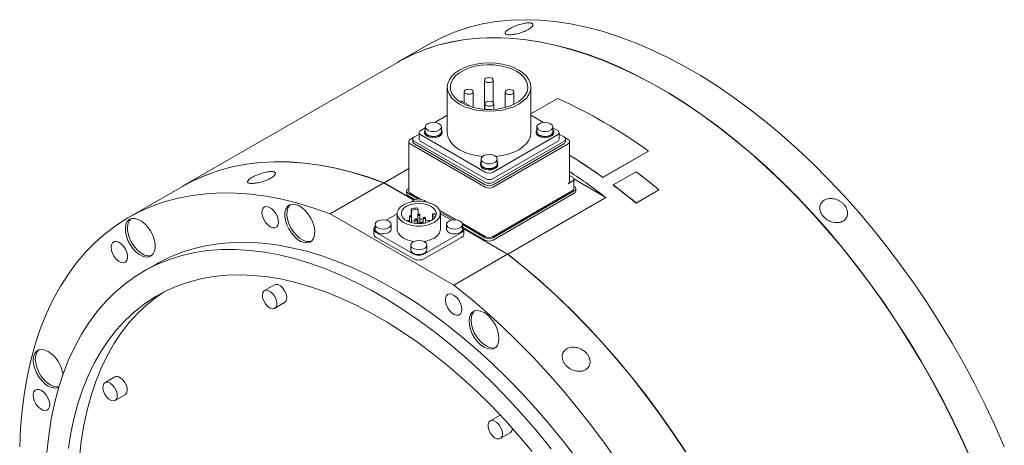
# Model space of a CAD drawing. Header units: millimetres. Extents: x 150 to 1890, y 73 to 1380.
# Tile 4 of 4: x 1375 to 1711, y 1234 to 1380. Entities that reach past the tile are written whole.
import ezdxf

# ---------------------------------------------------------------- set-up
doc = ezdxf.new("R2010")
doc.units = ezdxf.units.MM
doc.header["$LTSCALE"] = 5

msp = doc.modelspace()

# ---------------------------------------------------------------- linework, layer by layer
at = {"color": 7, "linetype": 'Continuous', "lineweight": 15}
for p, q in [((1514.44, 1371.11), (1503.83, 1364.99)), ((1503.76, 1364.95), (1430.36, 1322.58)), ((1520.83, 1356.49), (1520.83, 1340.94)), ((1533.55, 1358.89), (1533.55, 1348.9)), ((1536.55, 1351.21), (1536.55, 1358.89)), ((1549.43, 1340.94), (1549.43, 1356.49)), ((1526.64, 1354.9), (1526.64, 1351.19)), ((1529.64, 1349.53), (1529.64, 1354.9)), ((1540.62, 1354.81), (1540.62, 1349.53)), ((1543.62, 1350.62), (1543.62, 1354.81)), ((1525.76, 1351.69), (1525.25, 1351.4)), ((1528.24, 1350.27), (1525.76, 1351.69)), ((1527.91, 1350.08), (1528.24, 1350.27)), ((1528.24, 1350.27), (1528.24, 1349.96)), ((1533.71, 1350.82), (1533.71, 1348.89)), ((1536.71, 1348.9), (1536.71, 1350.82)), ((1549.43, 1347.4), (1558.46, 1352.61)), ((1520.83, 1346.93), (1516.53, 1344.44)), ((1553.73, 1344.44), (1549.43, 1346.93)), ((1513.31, 1342.88), (1513.31, 1341.25)), ((1518.81, 1341.25), (1518.81, 1342.88)), ((1551.45, 1342.88), (1551.45, 1341.25)), ((1556.95, 1341.25), (1556.95, 1342.88)), ((1511.23, 1340.41), (1509.59, 1339.46)), ((1511.23, 1340.94), (1511.23, 1338.69)), ((1513.31, 1342.59), (1511.78, 1341.7)), ((1511.78, 1340.17), (1533.8, 1327.46)), ((1513.06, 1341.25), (1513.06, 1340.94)), ((1519.06, 1340.94), (1519.06, 1341.25)), ((1536.46, 1327.46), (1558.48, 1340.17)), ((1551.2, 1341.25), (1551.2, 1340.94)), ((1558.48, 1341.7), (1556.95, 1342.59)), ((1557.2, 1340.94), (1557.2, 1341.25)), ((1559.03, 1338.69), (1559.03, 1340.94)), ((1560.67, 1339.46), (1559.03, 1340.41)), ((1507.63, 1337.87), (1507.63, 1320.97)), ((1509.57, 1339.45), (1508.18, 1338.64)), ((1508.18, 1337.11), (1533.8, 1322.31)), ((1509.04, 1338.69), (1509.04, 1337.87)), ((1509.59, 1337.92), (1533.8, 1323.95)), ((1509.59, 1337.11), (1533.8, 1323.13)), ((1511.78, 1337.92), (1533.8, 1325.21)), ((1536.46, 1325.21), (1558.48, 1337.92)), ((1536.46, 1323.95), (1560.67, 1337.92)), ((1536.46, 1323.13), (1560.67, 1337.11)), ((1536.46, 1322.31), (1562.09, 1337.11)), ((1562.09, 1338.64), (1560.69, 1339.45)), ((1561.22, 1337.87), (1561.22, 1338.69)), ((1562.64, 1324.24), (1562.64, 1337.87)), ((1589.58, 1334.56), (1574.02, 1325.58)), ((1589.59, 1334.64), (1574.03, 1325.66)), ((1589.58, 1334.56), (1589.59, 1334.64)), ((1532.13, 1330.24), (1532.13, 1329.93)), ((1532.38, 1331.87), (1532.38, 1330.24)), ((1537.88, 1330.24), (1537.88, 1331.87)), ((1538.13, 1329.93), (1538.13, 1330.24)), ((1507.63, 1328.68), (1499.21, 1323.83)), ((1563.5, 1325.82), (1562.64, 1326.32)), ((1577.57, 1323.06), (1585.35, 1327.55)), ((1499.14, 1323.79), (1480.76, 1313.17)), ((1499.14, 1323.79), (1509.42, 1317.85)), ((1509.51, 1317.89), (1499.21, 1323.83)), ((1562.09, 1323.47), (1563.5, 1324.29)), ((1575.01, 1318.77), (1564.05, 1325.1)), ((1564.05, 1321.79), (1564.05, 1325.05)), ((1574.02, 1325.58), (1574.03, 1325.66)), ((1577.56, 1322.98), (1577.57, 1323.06)), ((1430.29, 1322.54), (1411.9, 1311.92)), ((1506.92, 1320.97), (1506.92, 1320.15)), ((1507.63, 1321.83), (1507.47, 1321.74)), ((1507.47, 1320.2), (1510.99, 1318.17)), ((1507.47, 1319.39), (1509.86, 1318.01)), ((1508.18, 1320.2), (1511.78, 1318.12)), ((1536.46, 1305.41), (1563.5, 1321.02)), ((1536.46, 1305), (1564.21, 1321.02)), ((1536.46, 1304.19), (1564.21, 1320.2)), ((1564.21, 1322.55), (1564.05, 1322.65)), ((1564.76, 1320.97), (1564.76, 1321.79)), ((1593.11, 1321.33), (1585.34, 1316.84)), ((1593.13, 1321.4), (1585.35, 1316.91)), ((1593.11, 1321.33), (1593.13, 1321.4)), ((1541.49, 1299.42), (1575.01, 1318.77)), ((1585.34, 1316.84), (1585.35, 1316.91)), ((1480.76, 1313.17), (1523.04, 1288.77)), ((1503.69, 1313.19), (1499.92, 1311.01)), ((1503.69, 1313.26), (1503.69, 1307.91)), ((1508.43, 1314.85), (1508.43, 1312.51)), ((1508.43, 1314.85), (1508.61, 1314.46)), ((1508.61, 1314.46), (1510.88, 1314.81)), ((1508.61, 1314.46), (1508.61, 1312.39)), ((1510.88, 1314.81), (1510.7, 1315.2)), ((1510.71, 1312.86), (1510.71, 1310.09)), ((1510.88, 1314.81), (1510.88, 1313.05)), ((1511.46, 1310.09), (1511.46, 1312.86)), ((1515.79, 1313.18), (1516.47, 1313.28)), ((1516.4, 1311.87), (1515.79, 1313.18)), ((1515.79, 1313.18), (1515.79, 1311.1)), ((1518.22, 1314.41), (1523.98, 1311.08)), ((1518.41, 1313.89), (1523.19, 1311.13)), ((1518.49, 1307.91), (1518.49, 1313.26)), ((1522.26, 1311.01), (1518.49, 1313.19)), ((1496.14, 1309.54), (1496.14, 1307.91)), ((1501.64, 1307.91), (1501.64, 1309.54)), ((1507.67, 1310.75), (1507.88, 1310.84)), ((1507.69, 1310.4), (1507.69, 1310.68)), ((1507.88, 1312.32), (1507.88, 1310.33)), ((1508.63, 1310.1), (1508.63, 1312.32)), ((1508.63, 1310.62), (1509.77, 1310.8)), ((1509.77, 1311.23), (1509.77, 1309.88)), ((1510.52, 1309.81), (1510.52, 1311.23)), ((1510.52, 1310.92), (1510.71, 1310.95)), ((1511.66, 1310.14), (1511.66, 1309.81)), ((1512.41, 1309.88), (1512.41, 1310.14)), ((1512.6, 1311.77), (1512.6, 1309.91)), ((1513.35, 1310.05), (1513.35, 1311.77)), ((1514.49, 1310.68), (1514.49, 1310.4)), ((1516.61, 1311.9), (1516.4, 1311.87)), ((1516.4, 1311.87), (1516.4, 1311.64)), ((1520.54, 1309.54), (1520.54, 1307.91)), ((1525.96, 1309.94), (1533.8, 1305.41)), ((1526.04, 1307.91), (1526.04, 1309.54)), ((1526.04, 1309.48), (1533.8, 1305)), ((1495.7, 1307.91), (1495.7, 1306.28)), ((1496.52, 1306.77), (1509.11, 1299.5)), ((1513.07, 1299.5), (1525.66, 1306.77)), ((1526.25, 1308.55), (1533.8, 1304.19)), ((1541.49, 1299.42), (1526.46, 1308.1)), ((1526.47, 1308.01), (1541.42, 1299.38)), ((1526.48, 1306.28), (1526.48, 1307.91)), ((1496.52, 1305.13), (1509.11, 1297.87)), ((1508.34, 1302.5), (1508.34, 1300.86)), ((1513.07, 1297.87), (1525.66, 1305.13)), ((1513.84, 1300.86), (1513.84, 1302.5)), ((1523.04, 1288.77), (1541.42, 1299.38)), ((1421.15, 1295.9), (1416.91, 1293.45)), ((1461.73, 1288.91), (1458.33, 1286.95)), ((1461.83, 1280.88), (1465.23, 1282.84)), ((1407.2, 1257.41), (1403.8, 1255.46)), ((1407.3, 1249.39), (1410.7, 1251.35)), ((1538.85, 1244.39), (1535.46, 1242.43)), ((1538.95, 1236.36), (1542.35, 1238.32))]:
    msp.add_line(p, q, dxfattribs=at)
at = {"color": 7, "linetype": 'Continuous', "lineweight": 15, "flags": 128}
for points in [[(1514.44, 1371.11), (1515.43, 1371.67), (1519.54, 1373.74), (1523.82, 1375.5), (1528.25, 1376.95), (1532.84, 1378.08), (1537.56, 1378.89), (1542.42, 1379.37), (1547.4, 1379.54), (1552.49, 1379.39), (1557.68, 1378.91), (1562.96, 1378.12), (1568.32, 1377.01), (1573.76, 1375.57), (1579.25, 1373.83), (1584.8, 1371.77), (1590.38, 1369.41), (1595.99, 1366.75), (1601.61, 1363.79), (1607.24, 1360.54), (1612.87, 1357), (1618.48, 1353.19), (1624.06, 1349.11), (1629.6, 1344.76), (1635.1, 1340.16), (1640.53, 1335.32), (1645.9, 1330.24), (1651.18, 1324.94), (1656.37, 1319.42), (1661.46, 1313.7), (1666.43, 1307.78), (1671.29, 1301.69), (1676.02, 1295.42), (1680.6, 1289), (1685.04, 1282.43), (1689.31, 1275.73), (1693.43, 1268.92), (1697.36, 1261.99), (1701.12, 1254.98), (1704.69, 1247.89), (1708.06, 1240.73), (1711.22, 1233.53)], [(1503.76, 1364.95), (1504.75, 1365.51), (1508.86, 1367.58), (1513.14, 1369.34), (1517.58, 1370.78), (1522.16, 1371.91), (1526.89, 1372.72), (1531.74, 1373.21), (1536.72, 1373.38), (1541.81, 1373.23), (1547, 1372.75), (1552.28, 1371.96), (1557.65, 1370.84), (1563.08, 1369.41), (1568.57, 1367.67), (1574.12, 1365.61), (1579.7, 1363.25), (1585.31, 1360.59), (1590.93, 1357.63), (1596.57, 1354.37), (1602.19, 1350.84), (1607.8, 1347.03), (1613.38, 1342.94), (1618.93, 1338.6), (1624.42, 1334), (1629.85, 1329.16), (1635.22, 1324.08), (1640.5, 1318.77), (1645.69, 1313.26), (1650.78, 1307.53), (1655.76, 1301.62), (1660.61, 1295.52), (1665.34, 1289.26), (1669.92, 1282.83), (1674.36, 1276.27), (1678.64, 1269.57), (1682.75, 1262.75), (1686.69, 1255.83), (1690.44, 1248.82), (1694.01, 1241.73), (1697.38, 1234.57), (1700.55, 1227.37)], [(1700.62, 1227.41), (1697.45, 1234.61), (1694.08, 1241.77), (1690.51, 1248.86), (1686.76, 1255.87), (1682.82, 1262.79), (1678.71, 1269.61), (1674.43, 1276.31), (1669.99, 1282.88), (1665.41, 1289.3), (1660.68, 1295.56), (1655.83, 1301.66), (1650.85, 1307.57), (1645.76, 1313.3), (1640.57, 1318.82), (1635.29, 1324.12), (1629.93, 1329.2), (1624.49, 1334.04), (1619, 1338.64), (1613.45, 1342.98), (1607.87, 1347.07), (1602.26, 1350.88), (1596.64, 1354.42), (1591.01, 1357.67), (1585.38, 1360.63), (1579.77, 1363.29), (1574.19, 1365.65), (1568.65, 1367.71), (1563.15, 1369.45), (1557.72, 1370.88), (1552.35, 1372), (1547.07, 1372.79), (1541.88, 1373.27), (1536.79, 1373.42), (1531.81, 1373.25), (1526.96, 1372.76), (1522.23, 1371.95), (1517.65, 1370.82), (1513.21, 1369.38), (1508.93, 1367.62), (1504.82, 1365.55), (1503.83, 1364.99)], [(1545.24, 1362.33), (1543.54, 1363.17), (1541.62, 1363.85), (1539.55, 1364.34), (1537.37, 1364.64), (1535.13, 1364.75), (1532.89, 1364.64), (1530.71, 1364.34), (1528.64, 1363.85), (1526.73, 1363.17), (1525.02, 1362.33), (1523.56, 1361.34), (1522.39, 1360.24), (1521.53, 1359.04), (1521.01, 1357.78), (1520.83, 1356.49), (1521.01, 1355.2), (1521.53, 1353.94), (1522.39, 1352.74), (1523.56, 1351.64), (1525.02, 1350.65), (1526.73, 1349.81), (1528.64, 1349.14), (1530.71, 1348.64), (1532.89, 1348.34), (1535.13, 1348.24), (1537.37, 1348.34), (1539.55, 1348.64), (1541.62, 1349.14), (1543.54, 1349.81), (1545.24, 1350.65), (1546.7, 1351.64), (1547.87, 1352.74), (1548.73, 1353.94), (1549.26, 1355.2), (1549.43, 1356.49), (1549.26, 1357.78), (1548.73, 1359.04), (1547.87, 1360.24), (1546.7, 1361.34), (1545.24, 1362.33)], [(1544.5, 1361.9), (1542.83, 1362.72), (1540.95, 1363.36), (1538.91, 1363.82), (1536.77, 1364.08), (1534.58, 1364.13), (1532.41, 1363.98), (1530.31, 1363.62), (1528.35, 1363.06), (1526.57, 1362.33), (1525.02, 1361.43), (1523.75, 1360.41), (1522.79, 1359.27), (1522.16, 1358.06), (1521.89, 1356.81), (1521.98, 1355.54), (1522.43, 1354.31), (1523.23, 1353.13), (1524.35, 1352.05), (1525.76, 1351.08), (1527.43, 1350.27), (1529.31, 1349.62), (1531.35, 1349.16), (1533.49, 1348.9), (1535.68, 1348.85), (1537.85, 1349), (1539.95, 1349.36), (1541.91, 1349.92), (1543.69, 1350.65), (1545.24, 1351.55), (1546.51, 1352.58), (1547.47, 1353.71), (1548.1, 1354.92), (1548.37, 1356.17), (1548.28, 1357.44), (1547.83, 1358.67), (1547.04, 1359.85), (1545.91, 1360.94), (1544.5, 1361.9)], [(1536.11, 1359.5), (1535.62, 1359.69), (1535.05, 1359.76), (1534.48, 1359.69), (1533.99, 1359.5), (1533.66, 1359.22), (1533.55, 1358.89), (1533.66, 1358.56), (1533.99, 1358.28), (1534.48, 1358.09), (1535.05, 1358.03), (1535.62, 1358.09), (1536.11, 1358.28), (1536.44, 1358.56), (1536.55, 1358.89), (1536.44, 1359.22), (1536.11, 1359.5)], [(1529.2, 1355.52), (1528.72, 1355.7), (1528.14, 1355.77), (1527.57, 1355.7), (1527.08, 1355.52), (1526.76, 1355.24), (1526.64, 1354.9), (1526.76, 1354.57), (1527.08, 1354.29), (1527.57, 1354.1), (1528.14, 1354.04), (1528.72, 1354.1), (1529.2, 1354.29), (1529.53, 1354.57), (1529.64, 1354.9), (1529.53, 1355.24), (1529.2, 1355.52)], [(1543.18, 1355.42), (1542.7, 1355.61), (1542.12, 1355.68), (1541.55, 1355.61), (1541.06, 1355.42), (1540.74, 1355.14), (1540.62, 1354.81), (1540.74, 1354.48), (1541.06, 1354.2), (1541.55, 1354.01), (1542.12, 1353.94), (1542.7, 1354.01), (1543.18, 1354.2), (1543.51, 1354.48), (1543.62, 1354.81), (1543.51, 1355.14), (1543.18, 1355.42)], [(1536.27, 1351.43), (1535.79, 1351.62), (1535.21, 1351.69), (1534.64, 1351.62), (1534.15, 1351.43), (1533.83, 1351.15), (1533.71, 1350.82), (1533.83, 1350.49), (1534.15, 1350.21), (1534.64, 1350.02), (1535.21, 1349.96), (1535.79, 1350.02), (1536.27, 1350.21), (1536.6, 1350.49), (1536.71, 1350.82), (1536.6, 1351.15), (1536.27, 1351.43)], [(1518.01, 1344), (1517.17, 1344.33), (1516.19, 1344.46), (1515.19, 1344.38), (1514.3, 1344.1), (1513.66, 1343.65), (1513.34, 1343.1), (1513.38, 1342.52), (1513.79, 1341.98), (1514.51, 1341.57), (1515.43, 1341.33), (1516.44, 1341.31), (1517.4, 1341.49), (1518.18, 1341.86), (1518.67, 1342.37), (1518.81, 1342.95), (1518.58, 1343.52), (1518.01, 1344)], [(1556.15, 1344), (1555.31, 1344.33), (1554.33, 1344.46), (1553.33, 1344.38), (1552.45, 1344.1), (1551.8, 1343.65), (1551.48, 1343.1), (1551.53, 1342.52), (1551.93, 1341.98), (1552.65, 1341.57), (1553.57, 1341.33), (1554.58, 1341.31), (1555.54, 1341.49), (1556.32, 1341.86), (1556.81, 1342.37), (1556.95, 1342.95), (1556.72, 1343.52), (1556.15, 1344)], [(1513.06, 1340.94), (1513.07, 1340.78), (1513.34, 1340.2), (1513.94, 1339.71), (1514.79, 1339.37), (1515.8, 1339.21), (1516.84, 1339.26), (1517.78, 1339.52), (1518.52, 1339.94), (1518.96, 1340.49), (1519.06, 1340.94)], [(1513.31, 1341.94), (1513.16, 1341.69), (1513.07, 1341.09), (1513.34, 1340.51), (1513.94, 1340.02), (1514.79, 1339.68), (1515.8, 1339.52), (1516.84, 1339.57), (1517.78, 1339.83), (1518.52, 1340.25), (1518.96, 1340.8), (1519.05, 1341.4), (1518.81, 1341.94)], [(1513.31, 1341.25), (1513.38, 1340.88), (1513.79, 1340.35), (1514.51, 1339.94), (1515.43, 1339.7), (1516.44, 1339.67), (1517.4, 1339.86), (1518.18, 1340.23), (1518.67, 1340.74), (1518.81, 1341.25)], [(1520.83, 1340.94), (1521.01, 1339.64), (1521.53, 1338.38), (1522.39, 1337.19), (1523.56, 1336.08), (1525.02, 1335.1), (1526.73, 1334.26), (1528.64, 1333.58), (1530.71, 1333.08), (1532.88, 1332.78)], [(1537.38, 1332.78), (1539.55, 1333.08), (1541.62, 1333.58), (1543.54, 1334.26), (1545.24, 1335.1), (1546.7, 1336.08), (1547.87, 1337.19), (1548.73, 1338.38), (1549.26, 1339.64), (1549.43, 1340.94)], [(1551.2, 1340.94), (1551.21, 1340.78), (1551.48, 1340.2), (1552.08, 1339.71), (1552.93, 1339.37), (1553.94, 1339.21), (1554.98, 1339.26), (1555.92, 1339.52), (1556.66, 1339.94), (1557.1, 1340.49), (1557.2, 1340.94)], [(1551.45, 1341.94), (1551.3, 1341.69), (1551.21, 1341.09), (1551.48, 1340.51), (1552.08, 1340.02), (1552.93, 1339.68), (1553.94, 1339.52), (1554.98, 1339.57), (1555.92, 1339.83), (1556.66, 1340.25), (1557.1, 1340.8), (1557.19, 1341.4), (1556.95, 1341.94)], [(1551.45, 1341.25), (1551.53, 1340.88), (1551.93, 1340.35), (1552.65, 1339.94), (1553.57, 1339.7), (1554.58, 1339.67), (1555.54, 1339.86), (1556.32, 1340.23), (1556.81, 1340.74), (1556.95, 1341.25)], [(1537.08, 1332.99), (1536.24, 1333.32), (1535.26, 1333.46), (1534.26, 1333.37), (1533.37, 1333.09), (1532.73, 1332.64), (1532.41, 1332.09), (1532.45, 1331.51), (1532.86, 1330.97), (1533.58, 1330.56), (1534.5, 1330.32), (1535.51, 1330.3), (1536.47, 1330.48), (1537.25, 1330.86), (1537.74, 1331.37), (1537.88, 1331.94), (1537.65, 1332.51), (1537.08, 1332.99)], [(1430.29, 1322.54), (1434.08, 1324.55), (1438.32, 1326.41), (1442.72, 1327.96), (1447.28, 1329.19), (1451.98, 1330.1), (1456.81, 1330.69), (1461.77, 1330.95), (1466.85, 1330.89), (1472.03, 1330.51), (1477.3, 1329.8), (1482.66, 1328.77), (1488.1, 1327.43), (1493.59, 1325.76), (1499.14, 1323.79)], [(1499.21, 1323.83), (1493.66, 1325.8), (1488.17, 1327.47), (1482.73, 1328.82), (1477.37, 1329.84), (1472.1, 1330.55), (1466.92, 1330.93), (1461.84, 1330.99), (1456.88, 1330.73), (1452.05, 1330.14), (1447.35, 1329.23), (1442.79, 1328), (1438.39, 1326.45), (1434.15, 1324.59), (1430.36, 1322.58)], [(1532.13, 1329.93), (1532.14, 1329.78), (1532.41, 1329.19), (1533.01, 1328.7), (1533.86, 1328.36), (1534.87, 1328.2), (1535.91, 1328.25), (1536.85, 1328.51), (1537.59, 1328.93), (1538.03, 1329.48), (1538.13, 1329.93)], [(1532.38, 1330.93), (1532.23, 1330.68), (1532.14, 1330.09), (1532.41, 1329.5), (1533.01, 1329.01), (1533.86, 1328.67), (1534.87, 1328.51), (1535.91, 1328.56), (1536.85, 1328.82), (1537.59, 1329.24), (1538.03, 1329.79), (1538.12, 1330.39), (1537.88, 1330.93)], [(1532.38, 1330.24), (1532.45, 1329.87), (1532.86, 1329.34), (1533.58, 1328.93), (1534.5, 1328.69), (1535.51, 1328.66), (1536.47, 1328.85), (1537.25, 1329.22), (1537.74, 1329.73), (1537.88, 1330.24)], [(1374.67, 1233.53), (1374.95, 1239.89), (1375.48, 1246.08), (1376.26, 1252.09), (1377.29, 1257.91), (1378.56, 1263.53), (1380.08, 1268.94), (1381.83, 1274.13), (1383.83, 1279.09), (1386.05, 1283.8), (1388.51, 1288.26), (1391.19, 1292.46), (1394.08, 1296.39), (1397.19, 1300.04), (1400.51, 1303.41), (1404.02, 1306.49), (1407.73, 1309.28), (1411.62, 1311.76), (1415.69, 1313.93), (1419.94, 1315.8), (1424.34, 1317.34), (1428.89, 1318.57), (1433.59, 1319.48), (1438.43, 1320.07), (1443.39, 1320.34), (1448.46, 1320.28), (1453.64, 1319.89), (1458.92, 1319.19), (1464.28, 1318.16), (1469.71, 1316.81), (1475.21, 1315.15), (1480.76, 1313.17)], [(1474.86, 1310.26), (1474.18, 1311.72), (1473.31, 1313.09), (1472.29, 1314.29), (1471.18, 1315.28), (1470.04, 1315.99), (1468.91, 1316.39), (1467.86, 1316.47), (1466.93, 1316.22), (1466.18, 1315.64), (1465.65, 1314.78), (1465.35, 1313.67), (1465.31, 1312.37), (1465.52, 1310.95), (1465.98, 1309.47), (1466.66, 1308.01), (1467.53, 1306.64), (1468.55, 1305.43), (1469.66, 1304.45), (1470.8, 1303.74), (1471.93, 1303.34), (1472.98, 1303.26), (1473.91, 1303.51), (1474.65, 1304.08), (1475.19, 1304.95), (1475.49, 1306.06), (1475.53, 1307.36), (1475.32, 1308.78), (1474.86, 1310.26)], [(1467.17, 1316.32), (1466.89, 1316.05), (1466.35, 1315.19), (1466.06, 1314.08), (1466.01, 1312.78), (1466.23, 1311.36), (1466.69, 1309.88), (1467.37, 1308.42), (1468.24, 1307.05), (1469.25, 1305.84), (1470.36, 1304.86), (1471.51, 1304.15), (1472.64, 1303.74), (1473.69, 1303.67), (1474.38, 1303.82)], [(1516.32, 1316.28), (1515.03, 1316.87), (1513.53, 1317.29), (1511.92, 1317.5), (1510.26, 1317.5), (1508.65, 1317.29), (1507.15, 1316.87), (1505.86, 1316.28), (1504.82, 1315.53), (1504.11, 1314.67), (1503.74, 1313.74), (1503.74, 1312.78), (1504.11, 1311.85), (1504.82, 1310.98), (1505.86, 1310.24), (1507.15, 1309.64), (1508.65, 1309.22), (1510.26, 1309.01), (1511.92, 1309.01), (1513.53, 1309.22), (1515.03, 1309.64), (1516.32, 1310.24), (1517.36, 1310.98), (1518.07, 1311.85), (1518.44, 1312.78), (1518.44, 1313.74), (1518.07, 1314.67), (1517.36, 1315.53), (1516.32, 1316.28)], [(1515.33, 1315.71), (1514.14, 1316.24), (1512.76, 1316.58), (1511.28, 1316.72), (1509.78, 1316.64), (1508.37, 1316.34), (1507.12, 1315.86), (1506.13, 1315.2), (1505.44, 1314.43), (1505.12, 1313.58), (1505.16, 1312.72), (1505.58, 1311.88), (1506.35, 1311.13), (1507.41, 1310.52), (1508.71, 1310.08), (1510.15, 1309.84), (1511.65, 1309.81), (1513.12, 1310), (1514.46, 1310.39), (1515.59, 1310.97), (1516.44, 1311.68), (1516.95, 1312.5), (1517.09, 1313.37), (1516.85, 1314.22), (1516.25, 1315.02), (1515.33, 1315.71)], [(1462.75, 1312.24), (1462.22, 1313.31), (1461.53, 1314.26), (1460.72, 1315.01), (1459.88, 1315.49), (1459.07, 1315.67), (1458.38, 1315.53), (1457.85, 1315.07), (1457.54, 1314.34), (1457.48, 1313.41), (1457.67, 1312.35), (1458.09, 1311.26), (1458.71, 1310.24), (1459.47, 1309.38), (1460.3, 1308.76), (1461.13, 1308.42), (1461.89, 1308.4), (1462.51, 1308.71), (1462.93, 1309.31), (1463.12, 1310.15), (1463.06, 1311.16), (1462.75, 1312.24)], [(1511.35, 1313.02), (1511.23, 1313.06), (1511.09, 1313.08), (1510.95, 1313.06), (1510.82, 1313.02), (1510.74, 1312.95), (1510.71, 1312.86), (1510.74, 1312.78), (1510.82, 1312.71), (1510.95, 1312.66), (1511.09, 1312.65), (1511.23, 1312.66), (1511.35, 1312.71), (1511.44, 1312.78), (1511.46, 1312.86), (1511.44, 1312.95), (1511.35, 1313.02)], [(1418.46, 1308.64), (1417.41, 1309.77), (1416.28, 1310.67), (1415.13, 1311.28), (1414.02, 1311.58), (1413.01, 1311.55), (1412.14, 1311.19), (1411.46, 1310.51), (1411, 1309.56), (1410.79, 1308.38), (1410.83, 1307.03), (1411.13, 1305.58), (1411.66, 1304.1), (1412.41, 1302.66), (1413.33, 1301.34), (1414.39, 1300.2), (1415.51, 1299.31), (1416.66, 1298.69), (1417.77, 1298.4), (1418.79, 1298.43), (1419.66, 1298.79), (1420.34, 1299.47), (1420.8, 1300.42), (1421.01, 1301.6), (1420.97, 1302.95), (1420.67, 1304.4), (1420.13, 1305.88), (1419.38, 1307.32), (1418.46, 1308.64)], [(1412.64, 1311.44), (1412.16, 1310.92), (1411.71, 1309.97), (1411.49, 1308.79), (1411.54, 1307.44), (1411.83, 1305.99), (1412.37, 1304.51), (1413.12, 1303.07), (1414.04, 1301.75), (1415.09, 1300.61), (1416.22, 1299.72), (1417.37, 1299.1), (1418.48, 1298.81), (1419.49, 1298.84), (1419.86, 1298.94)], [(1500.83, 1310.66), (1500, 1310.99), (1499.01, 1311.13), (1498.01, 1311.05), (1497.13, 1310.76), (1496.48, 1310.31), (1496.16, 1309.76), (1496.21, 1309.18), (1496.62, 1308.64), (1497.33, 1308.23), (1498.26, 1308), (1499.27, 1307.97), (1500.22, 1308.15), (1501, 1308.53), (1501.49, 1309.04), (1501.63, 1309.62), (1501.4, 1310.18), (1500.83, 1310.66)], [(1507.58, 1310.84), (1507.46, 1310.88), (1507.31, 1310.9), (1507.17, 1310.88), (1507.05, 1310.84), (1506.97, 1310.77), (1506.95, 1310.75)], [(1507.48, 1310.49), (1507.58, 1310.53), (1507.66, 1310.6), (1507.69, 1310.68), (1507.66, 1310.77), (1507.58, 1310.84)], [(1508.52, 1312.47), (1508.4, 1312.52), (1508.26, 1312.54), (1508.11, 1312.52), (1507.99, 1312.47), (1507.91, 1312.4), (1507.88, 1312.32), (1507.91, 1312.24), (1507.99, 1312.17), (1508.11, 1312.12), (1508.26, 1312.1), (1508.4, 1312.12), (1508.52, 1312.17), (1508.6, 1312.24), (1508.63, 1312.32), (1508.6, 1312.4), (1508.52, 1312.47)], [(1510.41, 1311.38), (1510.29, 1311.43), (1510.15, 1311.45), (1510, 1311.43), (1509.88, 1311.38), (1509.8, 1311.31), (1509.77, 1311.23), (1509.8, 1311.15), (1509.88, 1311.08), (1510, 1311.03), (1510.15, 1311.01), (1510.29, 1311.03), (1510.41, 1311.08), (1510.49, 1311.15), (1510.52, 1311.23), (1510.49, 1311.31), (1510.41, 1311.38)], [(1510.71, 1310.09), (1510.74, 1310.01), (1510.82, 1309.94), (1510.95, 1309.89), (1511.09, 1309.87), (1511.23, 1309.89), (1511.35, 1309.94), (1511.44, 1310.01), (1511.46, 1310.09)], [(1512.3, 1310.29), (1512.18, 1310.34), (1512.03, 1310.36), (1511.89, 1310.34), (1511.77, 1310.29), (1511.69, 1310.22), (1511.66, 1310.14), (1511.69, 1310.06), (1511.77, 1309.99), (1511.89, 1309.94), (1512.03, 1309.92), (1512.18, 1309.94), (1512.3, 1309.99), (1512.38, 1310.06), (1512.41, 1310.14), (1512.38, 1310.22), (1512.3, 1310.29)], [(1513.24, 1311.93), (1513.12, 1311.97), (1512.98, 1311.99), (1512.83, 1311.97), (1512.71, 1311.93), (1512.63, 1311.86), (1512.6, 1311.77), (1512.63, 1311.69), (1512.71, 1311.62), (1512.83, 1311.57), (1512.98, 1311.56), (1513.12, 1311.57), (1513.24, 1311.62), (1513.32, 1311.69), (1513.35, 1311.77), (1513.32, 1311.86), (1513.24, 1311.93)], [(1513.35, 1311.12), (1514.09, 1310.91), (1514.51, 1310.75)], [(1515.13, 1310.84), (1515.01, 1310.88), (1514.87, 1310.9), (1514.72, 1310.88), (1514.6, 1310.84), (1514.52, 1310.77), (1514.49, 1310.68), (1514.52, 1310.6), (1514.6, 1310.53), (1514.7, 1310.49)], [(1515.22, 1310.75), (1515.21, 1310.77), (1515.13, 1310.84)], [(1525.24, 1310.66), (1524.41, 1310.99), (1523.42, 1311.13), (1522.42, 1311.05), (1521.54, 1310.76), (1520.89, 1310.31), (1520.57, 1309.76), (1520.62, 1309.18), (1521.03, 1308.64), (1521.74, 1308.23), (1522.66, 1308), (1523.67, 1307.97), (1524.63, 1308.15), (1525.41, 1308.53), (1525.9, 1309.04), (1526.04, 1309.62), (1525.81, 1310.18), (1525.24, 1310.66)], [(1496.14, 1308.77), (1495.92, 1308.53), (1495.76, 1308.22), (1495.7, 1307.91), (1495.76, 1307.59), (1495.92, 1307.29), (1496.18, 1307.01), (1496.52, 1306.77)], [(1496.14, 1307.91), (1496.21, 1307.55), (1496.62, 1307.01), (1497.33, 1306.6), (1498.26, 1306.36), (1499.27, 1306.34), (1500.22, 1306.52), (1501, 1306.89), (1501.49, 1307.4), (1501.64, 1307.91)], [(1503.69, 1307.91), (1503.74, 1307.43), (1504.11, 1306.5), (1504.82, 1305.64), (1505.86, 1304.89), (1507.15, 1304.29), (1508.65, 1303.88), (1509.4, 1303.75)], [(1512.78, 1303.75), (1513.53, 1303.88), (1515.03, 1304.29), (1516.32, 1304.89), (1517.36, 1305.64), (1518.07, 1306.5), (1518.44, 1307.43), (1518.49, 1307.91)], [(1520.54, 1307.91), (1520.62, 1307.55), (1521.03, 1307.01), (1521.74, 1306.6), (1522.66, 1306.36), (1523.67, 1306.34), (1524.63, 1306.52), (1525.41, 1306.89), (1525.9, 1307.4), (1526.04, 1307.91)], [(1525.66, 1306.77), (1526, 1307.01), (1526.26, 1307.29), (1526.42, 1307.59), (1526.48, 1307.91), (1526.42, 1308.22), (1526.26, 1308.53), (1526.04, 1308.77)], [(1410.14, 1302.11), (1409.36, 1302.92), (1408.52, 1303.47), (1407.7, 1303.73), (1406.97, 1303.67), (1406.39, 1303.28), (1406.03, 1302.62), (1405.9, 1301.73), (1406.03, 1300.69), (1406.39, 1299.6), (1406.97, 1298.56), (1407.7, 1297.65), (1408.52, 1296.96), (1409.36, 1296.55), (1410.14, 1296.45), (1410.8, 1296.68), (1411.28, 1297.21), (1411.53, 1297.99), (1411.53, 1298.97), (1411.28, 1300.04), (1410.8, 1301.12), (1410.14, 1302.11)], [(1421.15, 1295.9), (1422.1, 1296.43), (1426.02, 1298.39), (1430.1, 1300.03), (1434.34, 1301.35), (1438.73, 1302.36), (1443.26, 1303.04), (1447.92, 1303.4), (1452.69, 1303.44), (1457.58, 1303.15), (1462.56, 1302.54), (1467.63, 1301.61), (1472.77, 1300.36), (1477.98, 1298.79), (1483.24, 1296.9), (1488.54, 1294.71), (1493.87, 1292.21), (1499.22, 1289.41), (1504.57, 1286.32), (1509.92, 1282.95), (1515.25, 1279.29), (1520.55, 1275.36), (1525.81, 1271.17), (1531.02, 1266.73), (1536.17, 1262.04), (1541.23, 1257.12), (1546.22, 1251.98), (1551.1, 1246.63), (1555.88, 1241.08), (1560.53, 1235.34), (1565.06, 1229.43)], [(1513.03, 1303.62), (1512.2, 1303.95), (1511.22, 1304.08), (1510.22, 1304), (1509.33, 1303.72), (1508.69, 1303.27), (1508.37, 1302.72), (1508.41, 1302.13), (1508.82, 1301.6), (1509.54, 1301.19), (1510.46, 1300.95), (1511.47, 1300.92), (1512.43, 1301.11), (1513.21, 1301.48), (1513.7, 1301.99), (1513.84, 1302.57), (1513.61, 1303.14), (1513.03, 1303.62)], [(1383.96, 1231.57), (1384.58, 1237.35), (1385.46, 1242.94), (1386.58, 1248.34), (1387.95, 1253.53), (1389.55, 1258.5), (1391.4, 1263.24), (1393.48, 1267.74), (1395.78, 1271.99), (1398.31, 1275.97), (1401.06, 1279.69), (1404.02, 1283.13), (1407.19, 1286.29), (1410.56, 1289.15), (1414.12, 1291.72), (1417.86, 1293.98), (1421.77, 1295.94), (1425.86, 1297.58), (1430.1, 1298.9), (1434.49, 1299.91), (1439.02, 1300.59), (1443.67, 1300.95), (1448.45, 1300.99), (1453.34, 1300.7), (1458.32, 1300.09), (1463.39, 1299.16), (1468.53, 1297.91), (1473.74, 1296.34), (1479, 1294.45), (1484.3, 1292.26), (1489.63, 1289.76), (1494.98, 1286.96), (1500.33, 1283.87), (1505.68, 1280.5), (1511.01, 1276.84), (1516.31, 1272.91), (1521.57, 1268.72), (1526.78, 1264.28), (1531.92, 1259.59), (1536.99, 1254.68), (1541.97, 1249.53), (1546.86, 1244.18), (1551.63, 1238.63), (1556.29, 1232.89)], [(1508.34, 1300.86), (1508.41, 1300.5), (1508.82, 1299.97), (1509.54, 1299.55), (1510.46, 1299.32), (1511.47, 1299.29), (1512.43, 1299.48), (1513.21, 1299.85), (1513.7, 1300.36), (1513.84, 1300.86)], [(1541.42, 1299.38), (1546.97, 1294.95), (1552.47, 1290.27), (1557.9, 1285.34), (1563.26, 1280.18), (1568.54, 1274.79), (1573.72, 1269.2), (1578.79, 1263.4), (1583.75, 1257.41), (1588.59, 1251.24), (1593.28, 1244.9), (1597.84, 1238.41), (1602.24, 1231.78)], [(1602.31, 1231.82), (1597.91, 1238.45), (1593.36, 1244.94), (1588.66, 1251.28), (1583.82, 1257.45), (1578.86, 1263.44), (1573.79, 1269.24), (1568.61, 1274.83), (1563.33, 1280.22), (1557.97, 1285.38), (1552.54, 1290.31), (1547.04, 1294.99), (1541.49, 1299.42)], [(1549.89, 1231.9), (1545.29, 1237.34), (1540.58, 1242.59), (1535.77, 1247.63), (1530.87, 1252.45), (1525.89, 1257.04), (1520.85, 1261.39), (1515.75, 1265.48), (1510.61, 1269.31), (1505.44, 1272.88), (1500.25, 1276.16), (1495.06, 1279.16), (1489.87, 1281.87), (1484.7, 1284.27), (1479.56, 1286.37), (1474.46, 1288.16), (1469.42, 1289.64), (1464.44, 1290.8), (1459.54, 1291.63), (1454.73, 1292.15), (1450.02, 1292.34), (1445.42, 1292.21), (1440.94, 1291.75), (1436.6, 1290.97), (1432.4, 1289.87), (1428.35, 1288.46), (1424.46, 1286.72), (1420.74, 1284.68), (1417.2, 1282.33), (1413.86, 1279.68), (1410.7, 1276.73), (1407.75, 1273.5), (1405.01, 1269.99), (1402.49, 1266.2), (1400.18, 1262.15), (1398.11, 1257.85), (1396.27, 1253.31), (1394.66, 1248.53), (1393.3, 1243.53), (1392.18, 1238.32), (1391.3, 1232.91)], [(1465.23, 1286.89), (1464.57, 1287.81), (1463.78, 1288.53), (1462.97, 1288.97), (1462.21, 1289.06), (1461.73, 1288.91)], [(1423.88, 1286.43), (1421.59, 1284.86), (1418.24, 1282.21), (1415.09, 1279.26), (1412.13, 1276.03), (1409.39, 1272.52), (1406.87, 1268.73), (1404.57, 1264.69), (1402.49, 1260.38), (1400.65, 1255.84), (1399.05, 1251.06), (1397.68, 1246.06), (1396.56, 1240.85), (1395.69, 1235.44), (1395.06, 1229.85)], [(1461.83, 1284.93), (1461.17, 1285.86), (1460.39, 1286.57), (1459.58, 1287.01), (1458.82, 1287.1), (1458.2, 1286.85), (1457.78, 1286.29), (1457.61, 1285.46), (1457.71, 1284.47), (1458.07, 1283.42), (1458.65, 1282.42), (1459.38, 1281.58), (1460.19, 1281), (1460.98, 1280.73), (1461.68, 1280.81), (1462.21, 1281.23), (1462.51, 1281.93), (1462.54, 1282.85), (1462.31, 1283.89), (1461.83, 1284.93)], [(1465.23, 1282.84), (1465.6, 1283.18), (1465.9, 1283.89), (1465.93, 1284.81), (1465.7, 1285.85), (1465.23, 1286.89)], [(1525.85, 1280.52), (1525.72, 1281.55), (1525.35, 1282.64), (1524.78, 1283.69), (1524.05, 1284.6), (1523.23, 1285.29), (1522.39, 1285.7), (1521.6, 1285.8), (1520.94, 1285.57), (1520.47, 1285.04), (1520.22, 1284.25), (1520.22, 1283.28), (1520.47, 1282.21), (1520.94, 1281.13), (1521.6, 1280.14), (1522.39, 1279.33), (1523.23, 1278.77), (1524.05, 1278.52), (1524.78, 1278.58), (1525.35, 1278.96), (1525.72, 1279.63), (1525.85, 1280.52)], [(1523.04, 1288.77), (1528.59, 1284.34), (1534.08, 1279.65), (1539.52, 1274.73), (1544.88, 1269.56), (1550.15, 1264.18), (1555.33, 1258.58), (1560.41, 1252.78), (1565.37, 1246.79), (1570.2, 1240.62), (1574.9, 1234.29), (1579.46, 1227.8)], [(1538.5, 1270.56), (1538.37, 1271.95), (1537.99, 1273.42), (1537.38, 1274.9), (1536.57, 1276.3), (1535.6, 1277.57), (1534.52, 1278.63), (1533.38, 1279.44), (1532.23, 1279.95), (1531.15, 1280.14), (1530.18, 1279.99), (1529.37, 1279.53), (1528.76, 1278.76), (1528.38, 1277.72), (1528.25, 1276.48), (1528.38, 1275.09), (1528.76, 1273.62), (1529.37, 1272.14), (1530.18, 1270.74), (1531.15, 1269.47), (1532.23, 1268.41), (1533.38, 1267.6), (1534.52, 1267.09), (1535.6, 1266.9), (1536.57, 1267.05), (1537.38, 1267.52), (1537.99, 1268.29), (1538.37, 1269.32), (1538.5, 1270.56)], [(1530.12, 1279.97), (1530.07, 1279.93), (1529.46, 1279.16), (1529.08, 1278.13), (1528.96, 1276.89), (1529.08, 1275.5), (1529.46, 1274.03), (1530.07, 1272.55), (1530.89, 1271.15), (1531.86, 1269.88), (1532.94, 1268.82), (1534.08, 1268.01), (1535.22, 1267.5), (1536.31, 1267.31), (1537.28, 1267.46), (1537.34, 1267.48)], [(1384.42, 1266.12), (1383.28, 1266.63), (1382.19, 1266.82), (1381.22, 1266.68), (1380.41, 1266.21), (1379.8, 1265.44), (1379.42, 1264.4), (1379.29, 1263.16), (1379.42, 1261.77), (1379.8, 1260.3), (1380.41, 1258.82), (1381.22, 1257.42), (1382.19, 1256.15), (1383.28, 1255.09), (1384.42, 1254.28), (1385.56, 1253.77), (1386.64, 1253.58), (1387.62, 1253.73), (1388.04, 1253.92)], [(1381.17, 1266.65), (1381.12, 1266.61), (1380.51, 1265.84), (1380.13, 1264.81), (1380, 1263.57), (1380.13, 1262.18), (1380.51, 1260.71), (1381.12, 1259.23), (1381.93, 1257.83), (1382.9, 1256.56), (1383.99, 1255.5), (1385.13, 1254.69), (1386.27, 1254.18), (1387.35, 1253.99), (1388.11, 1254.07)], [(1405.55, 1255.28), (1404.75, 1255.59), (1404.03, 1255.56), (1403.48, 1255.18), (1403.15, 1254.51), (1403.09, 1253.61), (1403.29, 1252.58), (1403.73, 1251.54), (1404.37, 1250.59), (1405.14, 1249.84), (1405.96, 1249.37), (1406.73, 1249.23), (1407.37, 1249.44), (1407.82, 1249.97), (1408.02, 1250.76), (1407.95, 1251.74), (1407.62, 1252.79), (1407.07, 1253.8), (1406.36, 1254.66), (1405.55, 1255.28)], [(1410.7, 1251.35), (1410.77, 1251.4), (1411.21, 1251.93), (1411.41, 1252.72), (1411.35, 1253.7), (1411.02, 1254.75), (1410.47, 1255.76), (1409.75, 1256.62), (1408.95, 1257.24)], [(1382.12, 1252.83), (1381.29, 1253.17), (1380.53, 1253.18), (1379.91, 1252.88), (1379.49, 1252.28), (1379.3, 1251.44), (1379.37, 1250.43), (1379.67, 1249.35), (1380.2, 1248.28), (1380.9, 1247.33), (1381.7, 1246.58), (1382.54, 1246.09), (1383.35, 1245.91), (1384.05, 1246.06), (1384.57, 1246.52), (1384.88, 1247.25), (1384.94, 1248.18), (1384.76, 1249.24), (1384.33, 1250.33), (1383.72, 1251.34), (1382.96, 1252.21), (1382.12, 1252.83)], [(1539.68, 1237.97), (1539.55, 1238.97), (1539.16, 1240.02), (1538.56, 1241.01), (1537.81, 1241.81), (1537, 1242.36), (1536.21, 1242.59), (1535.53, 1242.47), (1535.03, 1242.01), (1534.76, 1241.27), (1534.76, 1240.33), (1535.03, 1239.29), (1535.53, 1238.26), (1536.21, 1237.35), (1537, 1236.66), (1537.81, 1236.27), (1538.56, 1236.22), (1539.16, 1236.51), (1539.55, 1237.12), (1539.68, 1237.97)]]:
    msp.add_lwpolyline(points, dxfattribs=at)
at = {"color": 7, "linetype": 'Continuous', "lineweight": 15}
for centre, radius, start, end in [((1489.78, 1197.69), 169.46, 53.9146, 66.0908), ((1512.07, 1340.94), 0.821, 110.7835, 249.2165), ((1558.19, 1340.94), 0.821, 290.7835, 69.2162), ((1508.47, 1337.87), 0.821, 110.7833, 249.2167), ((1509.98, 1337.97), 0.946, 185.6945, 245.6257), ((1509.88, 1338.69), 0.821, 110.7833, 249.2167), ((1512.17, 1338.78), 0.946, 185.6946, 245.6254), ((1558.09, 1338.78), 0.946, 294.3744, 354.3053), ((1560.38, 1338.69), 0.821, 290.7834, 69.2167), ((1560.28, 1337.97), 0.946, 294.3743, 354.3057), ((1561.8, 1337.87), 0.821, 290.7833, 69.2164), ((1463.13, 1171.76), 189.69, 54.2226, 58.3606), ((1463.18, 1171.76), 189.6, 54.2228, 58.3596), ((1535.13, 1330.02), 2.89, 242.6097, 297.3903), ((1453.26, 1161.35), 199, 52.2815, 56.6597), ((1454.85, 1154.23), 216.95, 50.4039, 53.0226), ((1535.13, 1327.78), 2.89, 242.6097, 297.3903), ((1535.13, 1326.51), 2.89, 242.6096, 297.3904), ((1535.13, 1325.69), 2.89, 242.6096, 297.3904), ((1561.7, 1324.33), 0.946, 294.3744, 354.3054), ((1563.21, 1325.05), 0.821, 290.7832, 69.2168), ((1447.14, 1149.77), 216.82, 50.4038, 53.0226), ((1447.07, 1149.74), 216.95, 50.4039, 53.0226), ((1507.86, 1320.25), 0.946, 185.6949, 245.6252), ((1507.76, 1320.97), 0.821, 110.7835, 249.2166), ((1508.57, 1321.06), 0.946, 185.6945, 245.6257), ((1535.13, 1324.88), 2.89, 242.6096, 297.3904), ((1563.11, 1321.88), 0.946, 294.3746, 354.3052), ((1563.92, 1321.79), 0.821, 290.7834, 69.2168), ((1563.82, 1321.06), 0.946, 294.3751, 354.3048), ((1511.09, 1314.65), 3.61, 46.8528, 133.1472), ((1511.03, 1305.58), 9.63, 91.9459, 105.6402), ((1514.42, 1311.49), 2.72, 21.7721, 41.1213), ((1511.1, 1301.26), 10.11, 81.4814, 87.9593), ((1497.1, 1306.42), 1.41, 185.6948, 245.6253), ((1525.07, 1306.42), 1.41, 294.3746, 354.3052), ((1535.13, 1307.98), 2.89, 242.6096, 297.3904), ((1535.13, 1307.57), 2.89, 242.6097, 297.3903), ((1535.13, 1306.75), 2.89, 242.6097, 297.3903), ((1511.09, 1303.32), 4.3, 242.6097, 297.3903), ((1511.09, 1301.69), 4.3, 242.6097, 297.3903), ((1378.37, 1256.67), 11.22, 8.2093, 57.3603), ((1407.93, 1255.9), 1.68, 52.8578, 115.8315), ((1541.42, 1239.7), 1.66, 304.0131, 5.3134)]:
    msp.add_arc(centre, radius, start, end, dxfattribs=at)
for points in [[(1548.56, 1376.23), (1548.33, 1376.1), (1548.07, 1375.97), (1547.67, 1375.78), (1547.54, 1375.71), (1547.25, 1375.59), (1547.11, 1375.53), (1546.66, 1375.35), (1546.36, 1375.24), (1545.74, 1375.04), (1545.42, 1374.94), (1544.8, 1374.77), (1544.49, 1374.7), (1543.88, 1374.57), (1543.58, 1374.52), (1543.02, 1374.44), (1542.75, 1374.41), (1542.24, 1374.38), (1542.01, 1374.37), (1541.59, 1374.39), (1541.4, 1374.41), (1541.08, 1374.47), (1540.95, 1374.52), (1540.74, 1374.63), (1540.67, 1374.7), (1540.58, 1374.85), (1540.56, 1374.94), (1540.6, 1375.13), (1540.64, 1375.23), (1540.76, 1375.4), (1540.8, 1375.46), (1540.91, 1375.58), (1540.97, 1375.64), (1541.17, 1375.82), (1541.33, 1375.95), (1541.71, 1376.21), (1541.92, 1376.35), (1542.38, 1376.61), (1542.63, 1376.75), (1543.17, 1377.01), (1543.45, 1377.14), (1544.03, 1377.38), (1544.34, 1377.5), (1544.96, 1377.72), (1545.26, 1377.83), (1545.88, 1378.01), (1546.2, 1378.1), (1546.8, 1378.24), (1547.09, 1378.3), (1547.65, 1378.39), (1547.93, 1378.42), (1548.42, 1378.46), (1548.65, 1378.47), (1549.08, 1378.45), (1549.26, 1378.43), (1549.51, 1378.38), (1549.58, 1378.36), (1549.71, 1378.31), (1549.78, 1378.28), (1549.94, 1378.19), (1550.01, 1378.11), (1550.11, 1377.95), (1550.12, 1377.85), (1550.1, 1377.64), (1550.05, 1377.53), (1549.94, 1377.35), (1549.9, 1377.29), (1549.79, 1377.16), (1549.73, 1377.1), (1549.54, 1376.91), (1549.38, 1376.77), (1549, 1376.5), (1548.79, 1376.37), (1548.56, 1376.23)], [(1460.52, 1325.41), (1460.29, 1325.28), (1460.04, 1325.15), (1459.64, 1324.95), (1459.5, 1324.89), (1459.22, 1324.77), (1459.07, 1324.71), (1458.63, 1324.53), (1458.33, 1324.42), (1457.71, 1324.22), (1457.39, 1324.12), (1456.76, 1323.95), (1456.45, 1323.88), (1455.84, 1323.75), (1455.54, 1323.7), (1454.98, 1323.62), (1454.71, 1323.59), (1454.21, 1323.55), (1453.97, 1323.55), (1453.56, 1323.57), (1453.37, 1323.59), (1453.05, 1323.65), (1452.92, 1323.7), (1452.71, 1323.81), (1452.63, 1323.87), (1452.54, 1324.03), (1452.53, 1324.11), (1452.56, 1324.31), (1452.61, 1324.41), (1452.72, 1324.58), (1452.77, 1324.64), (1452.87, 1324.75), (1452.94, 1324.82), (1453.14, 1325), (1453.3, 1325.13), (1453.67, 1325.39), (1453.88, 1325.53), (1454.35, 1325.79), (1454.59, 1325.92), (1455.13, 1326.19), (1455.42, 1326.32), (1456, 1326.56), (1456.3, 1326.68), (1456.92, 1326.9), (1457.23, 1327), (1457.85, 1327.19), (1458.16, 1327.27), (1458.76, 1327.42), (1459.06, 1327.48), (1459.62, 1327.57), (1459.89, 1327.6), (1460.39, 1327.64), (1460.62, 1327.65), (1461.04, 1327.63), (1461.23, 1327.61), (1461.47, 1327.56), (1461.54, 1327.54), (1461.68, 1327.49), (1461.74, 1327.46), (1461.9, 1327.37), (1461.98, 1327.29), (1462.07, 1327.12), (1462.09, 1327.03), (1462.06, 1326.82), (1462.02, 1326.71), (1461.91, 1326.53), (1461.86, 1326.47), (1461.76, 1326.34), (1461.7, 1326.28), (1461.5, 1326.08), (1461.34, 1325.95), (1460.97, 1325.68), (1460.76, 1325.55), (1460.52, 1325.41)], [(1656.1, 1310.7), (1655.87, 1310.57), (1655.61, 1310.46), (1655.22, 1310.33), (1655.08, 1310.29), (1654.8, 1310.24), (1654.65, 1310.21), (1654.21, 1310.17), (1653.91, 1310.16), (1653.3, 1310.2), (1652.98, 1310.25), (1652.36, 1310.4), (1652.05, 1310.5), (1651.45, 1310.74), (1651.15, 1310.89), (1650.59, 1311.22), (1650.32, 1311.41), (1649.82, 1311.82), (1649.59, 1312.04), (1649.17, 1312.51), (1648.98, 1312.75), (1648.66, 1313.26), (1648.53, 1313.52), (1648.31, 1314.05), (1648.24, 1314.33), (1648.14, 1314.86), (1648.12, 1315.12), (1648.15, 1315.64), (1648.2, 1315.89), (1648.31, 1316.24), (1648.35, 1316.36), (1648.46, 1316.59), (1648.52, 1316.7), (1648.72, 1317.01), (1648.88, 1317.21), (1649.25, 1317.56), (1649.46, 1317.72), (1649.92, 1317.98), (1650.17, 1318.09), (1650.71, 1318.27), (1650.99, 1318.33), (1651.58, 1318.4), (1651.89, 1318.41), (1652.51, 1318.38), (1652.82, 1318.34), (1653.45, 1318.2), (1653.76, 1318.11), (1654.37, 1317.87), (1654.66, 1317.73), (1655.23, 1317.4), (1655.5, 1317.22), (1656, 1316.81), (1656.24, 1316.6), (1656.66, 1316.12), (1656.84, 1315.88), (1657.08, 1315.49), (1657.16, 1315.36), (1657.29, 1315.1), (1657.35, 1314.96), (1657.51, 1314.56), (1657.58, 1314.29), (1657.67, 1313.75), (1657.69, 1313.48), (1657.65, 1312.95), (1657.61, 1312.7), (1657.49, 1312.33), (1657.45, 1312.21), (1657.34, 1311.98), (1657.28, 1311.87), (1657.08, 1311.55), (1656.92, 1311.35), (1656.54, 1310.99), (1656.33, 1310.84), (1656.1, 1310.7)], [(1568.06, 1259.88), (1567.83, 1259.74), (1567.58, 1259.64), (1567.18, 1259.51), (1567.04, 1259.47), (1566.76, 1259.41), (1566.62, 1259.39), (1566.18, 1259.34), (1565.88, 1259.34), (1565.26, 1259.38), (1564.94, 1259.43), (1564.33, 1259.58), (1564.02, 1259.67), (1563.41, 1259.92), (1563.12, 1260.07), (1562.56, 1260.4), (1562.29, 1260.59), (1561.79, 1261), (1561.56, 1261.22), (1561.14, 1261.68), (1560.95, 1261.93), (1560.63, 1262.44), (1560.49, 1262.7), (1560.28, 1263.23), (1560.2, 1263.5), (1560.11, 1264.04), (1560.09, 1264.3), (1560.12, 1264.82), (1560.16, 1265.07), (1560.27, 1265.42), (1560.32, 1265.54), (1560.42, 1265.76), (1560.48, 1265.88), (1560.68, 1266.19), (1560.84, 1266.39), (1561.21, 1266.74), (1561.42, 1266.9), (1561.88, 1267.16), (1562.13, 1267.27), (1562.67, 1267.45), (1562.96, 1267.51), (1563.55, 1267.58), (1563.85, 1267.59), (1564.48, 1267.56), (1564.79, 1267.51), (1565.41, 1267.38), (1565.73, 1267.28), (1566.34, 1267.05), (1566.63, 1266.91), (1567.2, 1266.58), (1567.47, 1266.4), (1567.97, 1265.99), (1568.2, 1265.77), (1568.62, 1265.3), (1568.81, 1265.06), (1569.05, 1264.67), (1569.12, 1264.54), (1569.26, 1264.28), (1569.32, 1264.14), (1569.47, 1263.74), (1569.55, 1263.47), (1569.64, 1262.93), (1569.65, 1262.65), (1569.62, 1262.13), (1569.57, 1261.88), (1569.46, 1261.51), (1569.41, 1261.39), (1569.3, 1261.16), (1569.24, 1261.05), (1569.04, 1260.73), (1568.88, 1260.53), (1568.51, 1260.17), (1568.3, 1260.01), (1568.06, 1259.88)]]:
    msp.add_open_spline(points, degree=3, knots=[0, 0, 0, 0, 0.03125, 0.03125, 0.046875, 0.046875, 0.0625, 0.0625, 0.09375, 0.09375, 0.125, 0.125, 0.15625, 0.15625, 0.1875, 0.1875, 0.21875, 0.21875, 0.25, 0.25, 0.28125, 0.28125, 0.3125, 0.3125, 0.34375, 0.34375, 0.375, 0.375, 0.40625, 0.40625, 0.421875, 0.421875, 0.4375, 0.4375, 0.46875, 0.46875, 0.5, 0.5, 0.53125, 0.53125, 0.5625, 0.5625, 0.59375, 0.59375, 0.625, 0.625, 0.65625, 0.65625, 0.6875, 0.6875, 0.71875, 0.71875, 0.75, 0.75, 0.78125, 0.78125, 0.796875, 0.796875, 0.8125, 0.8125, 0.84375, 0.84375, 0.875, 0.875, 0.90625, 0.90625, 0.921875, 0.921875, 0.9375, 0.9375, 0.96875, 0.96875, 1, 1, 1, 1], dxfattribs=at)

doc.saveas('drawing.dxf')
